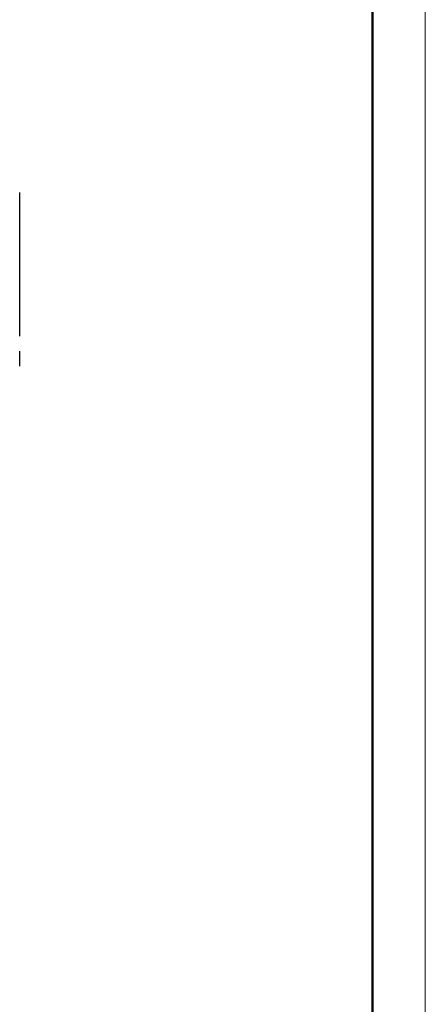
# Model space of a CAD drawing. Header units: millimetres. Extents: x 0 to 420, y 0 to 297.
# Tile 12 of 13: x 381 to 420, y 156 to 249. Entities that reach past the tile are written whole.
import ezdxf

# ---------------------------------------------------------------- set-up
doc = ezdxf.new("R2010")
doc.units = ezdxf.units.MM
doc.layers.add('ОСНОВНОЙ', color=7, linetype='Continuous', lineweight=25)

msp = doc.modelspace()

# ---------------------------------------------------------------- linework, layer by layer
at = {"color": 7, "linetype": 'Continuous', "lineweight": 18}
msp.add_line((420, 297), (420, 0), dxfattribs=at)
at = {"color": 7, "linetype": 'Continuous', "lineweight": 50}
msp.add_line((415, 5), (415, 292), dxfattribs=at)
at = {"color": 7, "linetype": 'Continuous', "lineweight": 25}
for p, q in [((381.496, 218.913), (381.496, 232.541)), ((381.496, 216.055), (381.496, 217.484))]:
    msp.add_line(p, q, dxfattribs=at)
at = {"layer": 'ОСНОВНОЙ', "linetype": 'Continuous', "lineweight": 18}
msp.add_line((415, 292), (415, 5), dxfattribs=at)

doc.saveas('drawing.dxf')
